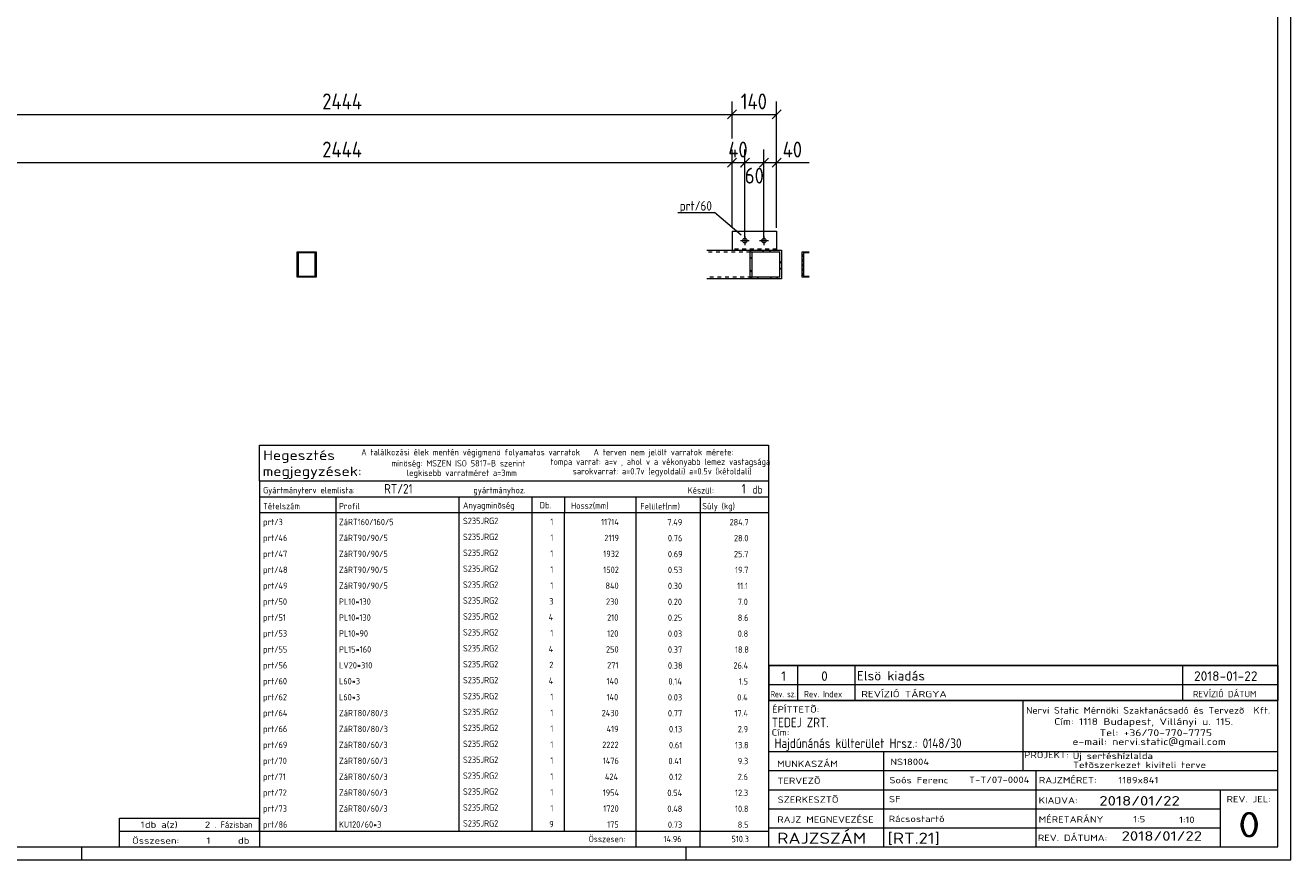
# Model space of a CAD drawing. Header units: millimetres. Extents: x 1 to 1188, y 1 to 840.
# Tile 5 of 7: x 790 to 1188, y 1 to 263. Entities that reach past the tile are written whole.
import ezdxf

# ---------------------------------------------------------------- set-up
doc = ezdxf.new("R2010")
doc.units = ezdxf.units.MM
doc.header["$LTSCALE"] = 0.6
doc.linetypes.add('XKITLINE00', pattern=[0])
doc.linetypes.add('XKITLINE02', pattern=[4, 2, -2])
for name, color, linetype, lineweight in [('Bolt', 7, 'Continuous', 0), ('DrawingSheet', 5, 'Continuous', 0), ('OtherObjectType', 1, 'Continuous', 0), ('Part', 2, 'Continuous', 0), ('PartMark', 3, 'Continuous', 0), ('Z-DIMENSIONS', 1, 'Continuous', 0)]:
    doc.layers.add(name, color=color, linetype=linetype, lineweight=lineweight)
doc.styles.add('ISOCPEUR', font='ISOCPEUR.TTF')

msp = doc.modelspace()

# ---------------------------------------------------------------- linework, layer by layer
at = {"layer": 'Bolt', "color": 3, "linetype": 'XKITLINE00', "lineweight": 0}
for p, q in [((1015.02, 195.54), (1017.82, 195.54)), ((1016.42, 196.94), (1016.42, 194.14)), ((1021.02, 195.54), (1023.82, 195.54)), ((1022.42, 196.94), (1022.42, 194.14))]:
    msp.add_line(p, q, dxfattribs=at)
for centre in [(1016.42, 195.54), (1022.42, 195.54)]:
    msp.add_circle(centre, 0.7, dxfattribs=at)
at = {"layer": 'DrawingSheet', "color": 2, "linetype": 'XKITLINE00', "lineweight": 0}
for p, q in [((1188, 1), (1188, 840)), ((808, 1), (808, 5)), ((998, 1), (998, 5)), ((1, 1), (1188, 1))]:
    msp.add_line(p, q, dxfattribs=at)
at = {"layer": 'DrawingSheet', "color": 3, "linetype": 'XKITLINE00', "lineweight": 0}
for p, q in [((1184, 5), (1184, 836)), ((5, 5), (1184, 5))]:
    msp.add_line(p, q, dxfattribs=at)
at = {"layer": 'OtherObjectType', "color": 7, "linetype": 'XKITLINE00', "lineweight": 0}
for p, q in [((863.84, 120.06), (863.84, 131.31)), ((863.84, 131.31), (1023.84, 131.31)), ((1023.84, 131.31), (1023.84, 120.06)), ((863.84, 120.06), (1023.84, 120.06)), ((863.84, 120.06), (1023.84, 120.06)), ((863.84, 120.06), (863.84, 115.06)), ((1023.84, 120.06), (1023.84, 115.06)), ((863.84, 115.06), (1023.84, 115.06)), ((863.84, 115.06), (863.84, 110.06)), ((887.84, 115.06), (887.84, 110.06)), ((926.61, 110.06), (926.61, 115.06)), ((949.5, 115.06), (949.5, 110.06)), ((959.7, 115.06), (959.7, 110.18)), ((982.15, 115.06), (982.15, 110.06)), ((1002.33, 115.06), (1002.33, 110.06)), ((1023.84, 115.06), (1023.84, 110.06)), ((863.84, 110.06), (1023.84, 110.06)), ((863.84, 110.06), (863.84, 105.06)), ((887.84, 110.06), (887.84, 105.06)), ((926.61, 105.06), (926.61, 110.06)), ((949.5, 110.06), (949.5, 105.06)), ((959.67, 110.05), (959.67, 105.05)), ((982.18, 110.06), (982.18, 105.06)), ((1002.33, 110.06), (1002.33, 105.06)), ((1023.84, 110.06), (1023.84, 105.06)), ((863.84, 105.05), (863.84, 100.05)), ((887.84, 105.05), (887.84, 100.05)), ((926.61, 100.05), (926.61, 105.05)), ((949.5, 105.05), (949.5, 100.05)), ((959.67, 105.05), (959.67, 100.05)), ((982.18, 105.05), (982.18, 100.05)), ((1002.33, 105.05), (1002.33, 100.05)), ((1023.84, 105.05), (1023.84, 100.05)), ((863.84, 100.05), (863.84, 95.05)), ((887.84, 100.05), (887.84, 95.05)), ((926.61, 95.05), (926.61, 100.05)), ((949.5, 100.05), (949.5, 95.05)), ((959.67, 100.05), (959.67, 95.05)), ((982.18, 100.05), (982.18, 95.05)), ((1002.33, 100.05), (1002.33, 95.05)), ((1023.84, 100.05), (1023.84, 95.05)), ((863.84, 95.05), (863.84, 90.05)), ((887.84, 95.05), (887.84, 90.05)), ((926.61, 90.05), (926.61, 95.05)), ((949.5, 95.05), (949.5, 90.05)), ((959.67, 95.05), (959.67, 90.05)), ((982.18, 95.05), (982.18, 90.05)), ((1002.33, 95.05), (1002.33, 90.05)), ((1023.84, 95.05), (1023.84, 90.05)), ((863.84, 90.05), (863.84, 85.05)), ((887.84, 90.05), (887.84, 85.05)), ((926.61, 85.05), (926.61, 90.05)), ((949.5, 90.05), (949.5, 85.05)), ((959.67, 90.04), (959.67, 85.04)), ((982.18, 90.05), (982.18, 85.05)), ((1002.33, 90.05), (1002.33, 85.05)), ((1023.84, 90.05), (1023.84, 85.05)), ((863.84, 85.04), (863.84, 80.04)), ((887.84, 85.04), (887.84, 80.04)), ((926.61, 80.04), (926.61, 85.04)), ((949.5, 85.04), (949.5, 80.04)), ((959.67, 85.04), (959.67, 80.04)), ((982.18, 85.04), (982.18, 80.04)), ((1002.33, 85.04), (1002.33, 80.04)), ((1023.84, 85.04), (1023.84, 80.04)), ((863.84, 80.04), (863.84, 75.04)), ((887.84, 80.04), (887.84, 75.04)), ((926.61, 75.04), (926.61, 80.04)), ((949.5, 80.04), (949.5, 75.04)), ((959.67, 80.04), (959.67, 75.04)), ((982.18, 80.04), (982.18, 75.04)), ((1002.33, 80.04), (1002.33, 75.04)), ((1023.84, 80.04), (1023.84, 75.04)), ((863.84, 75.04), (863.84, 70.04)), ((887.84, 75.04), (887.84, 70.04)), ((926.61, 70.04), (926.61, 75.04)), ((949.5, 75.04), (949.5, 70.04)), ((959.67, 75.03), (959.67, 70.03)), ((982.18, 75.04), (982.18, 70.04)), ((1002.33, 75.04), (1002.33, 70.04)), ((1023.84, 75.04), (1023.84, 70.04)), ((863.84, 70.03), (863.84, 65.03)), ((887.84, 70.03), (887.84, 65.03)), ((926.61, 65.03), (926.61, 70.03)), ((949.5, 70.03), (949.5, 65.03)), ((959.67, 70.03), (959.67, 65.03)), ((982.18, 70.03), (982.18, 65.03)), ((1002.33, 70.03), (1002.33, 65.03)), ((1023.84, 70.03), (1023.84, 65.03)), ((863.84, 65.03), (863.84, 60.03)), ((887.84, 65.03), (887.84, 60.03)), ((926.61, 60.03), (926.61, 65.03)), ((949.5, 65.03), (949.5, 60.03)), ((959.67, 65.03), (959.67, 60.03)), ((982.18, 65.03), (982.18, 60.03)), ((1002.33, 65.03), (1002.33, 60.03)), ((1023.84, 65.03), (1023.84, 60.03)), ((863.84, 60.03), (863.84, 55.03)), ((887.84, 60.03), (887.84, 55.03)), ((926.61, 55.03), (926.61, 60.03)), ((949.5, 60.03), (949.5, 55.03)), ((959.67, 60.03), (959.67, 55.03)), ((982.18, 60.03), (982.18, 55.03)), ((1002.33, 60.03), (1002.33, 55.03)), ((1023.84, 60.03), (1023.84, 55.03)), ((1024, 62.05), (1184, 62.05)), ((1024, 62.05), (1024, 56.05)), ((1033, 62.05), (1033, 56.05)), ((1051, 62.05), (1051, 56.05)), ((1154, 62.05), (1154, 56.05)), ((1184, 62.05), (1184, 56.05)), ((1024, 56.05), (1024, 51.05)), ((1024, 56.05), (1184, 56.05)), ((1033, 56.05), (1033, 51.05)), ((1051, 56.05), (1051, 51.05)), ((1154, 56.05), (1154, 51.05)), ((1184, 56.05), (1184, 51.05)), ((863.84, 55.03), (863.84, 50.03)), ((887.84, 55.03), (887.84, 50.03)), ((926.61, 50.03), (926.61, 55.03)), ((949.5, 55.03), (949.5, 50.03)), ((959.67, 55.02), (959.67, 50.02)), ((982.18, 55.03), (982.18, 50.03)), ((1002.33, 55.03), (1002.33, 50.03)), ((1023.84, 55.03), (1023.84, 50.03)), ((863.84, 50.02), (863.84, 45.02)), ((887.84, 50.02), (887.84, 45.02)), ((926.61, 45.02), (926.61, 50.02)), ((949.5, 50.02), (949.5, 45.02)), ((959.67, 50.02), (959.67, 45.02)), ((982.18, 50.02), (982.18, 45.02)), ((1002.33, 50.02), (1002.33, 45.02)), ((1023.84, 51.05), (1023.84, 6.75)), ((1023.84, 51.05), (1184, 51.05)), ((1023.84, 50.02), (1023.84, 45.02)), ((1184, 51.05), (1024, 51.05)), ((1103.84, 51), (1103.84, 35)), ((1183.98, 5), (1184, 51.05)), ((863.84, 45.02), (863.84, 40.02)), ((887.84, 45.02), (887.84, 40.02)), ((926.61, 40.02), (926.61, 45.02)), ((949.5, 45.02), (949.5, 40.02)), ((959.67, 45.02), (959.67, 40.02)), ((982.18, 45.02), (982.18, 40.02)), ((1002.33, 45.02), (1002.33, 40.02)), ((1023.84, 45.02), (1023.84, 40.02)), ((863.84, 40.02), (863.84, 35.02)), ((887.84, 40.02), (887.84, 35.02)), ((926.61, 35.02), (926.61, 40.02)), ((949.5, 40.02), (949.5, 35.02)), ((959.67, 40.01), (959.67, 35.01)), ((982.18, 40.02), (982.18, 35.02)), ((1002.33, 40.02), (1002.33, 35.02)), ((1023.84, 40.02), (1023.84, 35.02)), ((863.84, 35.01), (863.84, 30.01)), ((887.84, 35.01), (887.84, 30.01)), ((926.61, 30.01), (926.61, 35.01)), ((949.5, 35.01), (949.5, 30.01)), ((959.67, 35.01), (959.67, 30.01)), ((982.18, 35.01), (982.18, 30.01)), ((1002.33, 35.01), (1002.33, 30.01)), ((1023.84, 35.01), (1023.84, 30.01)), ((1023.98, 35), (1183.98, 35)), ((1059.98, 35), (1059.98, 5)), ((1103.84, 35), (1103.84, 29)), ((863.84, 30.01), (863.84, 25.01)), ((887.84, 30.01), (887.84, 25.01)), ((926.61, 25.01), (926.61, 30.01)), ((949.5, 30.01), (949.5, 25.01)), ((959.67, 30.01), (959.67, 25.01)), ((982.18, 30.01), (982.18, 25.01)), ((1002.33, 30.01), (1002.33, 25.01)), ((1023.84, 30.01), (1023.84, 25.01)), ((1023.98, 29), (1107.84, 29)), ((1107.84, 29), (1107.84, 5)), ((1107.84, 29), (1183.84, 29)), ((863.84, 25.01), (863.84, 20.01)), ((887.84, 25.01), (887.84, 20.01)), ((926.61, 20.01), (926.61, 25.01)), ((949.5, 25.01), (949.5, 20.01)), ((959.67, 25.01), (959.67, 20.01)), ((982.18, 25.01), (982.18, 20.01)), ((1002.33, 25.01), (1002.33, 20.01)), ((1023.84, 25.01), (1023.84, 20.01)), ((863.84, 20.01), (863.84, 15.01)), ((887.84, 20.01), (887.84, 15.01)), ((926.61, 15.01), (926.61, 20.01)), ((949.5, 20.01), (949.5, 15.01)), ((959.67, 20), (959.67, 15)), ((982.18, 20.01), (982.18, 15.01)), ((1002.33, 20.01), (1002.33, 15.01)), ((1023.84, 20.01), (1023.84, 15.01)), ((1023.98, 23), (1183.98, 23)), ((1165.84, 23), (1165.84, 5)), ((1023.98, 17), (1165.84, 17)), ((819.84, 10), (819.84, 14)), ((819.84, 14), (863.84, 14)), ((863.84, 15), (863.84, 10)), ((863.84, 10), (863.84, 14)), ((887.84, 15), (887.84, 10)), ((926.61, 10), (926.61, 15)), ((949.5, 15), (949.5, 10)), ((959.67, 15), (959.67, 10)), ((982.18, 15), (982.18, 10)), ((1002.33, 15), (1002.33, 10)), ((1023.84, 15), (1023.84, 10)), ((819.84, 10), (863.84, 10)), ((819.85, 5.02), (819.84, 9.99)), ((819.84, 9.98), (863.74, 9.98)), ((863.84, 10), (1023.84, 10)), ((863.84, 10), (863.84, 5)), ((982.19, 10), (982.19, 5)), ((1002.31, 10), (1002.31, 5)), ((1023.84, 10), (1023.84, 5)), ((1023.98, 11), (1165.98, 11)), ((819.89, 5.03), (863.79, 5.03)), ((863.84, 5), (1023.84, 5)), ((1023.98, 5), (1183.98, 5))]:
    msp.add_line(p, q, dxfattribs=at)
at = {"layer": 'OtherObjectType', "color": 1, "linetype": 'XKITLINE00', "lineweight": 0}
for p, q in [((1184, 62.05), (1024, 62.05)), ((1024, 56.05), (1184, 56.05))]:
    msp.add_line(p, q, dxfattribs=at)
at = {"layer": 'Part', "color": 2, "linetype": 'XKITLINE00', "lineweight": 0}
for p, q in [((1012.42, 198.54), (1012.42, 192.54)), ((1012.42, 198.54), (1026.42, 198.54)), ((1026.42, 198.54), (1026.42, 192.54)), ((875.68, 184.04), (875.68, 192.04)), ((875.68, 192.04), (881.68, 192.04)), ((881.38, 191.74), (875.98, 191.74)), ((875.98, 191.74), (875.98, 184.34)), ((881.38, 184.34), (881.38, 191.74)), ((881.68, 192.04), (881.68, 184.04)), ((1004.44, 192.54), (1012.42, 192.54)), ((1012.42, 192.54), (1014.45, 192.54)), ((1014.45, 192.54), (1027.99, 192.54)), ((1018.05, 183.54), (1018.05, 192.54)), ((1018.6, 192.04), (1027.44, 192.04)), ((1018.6, 192.04), (1018.6, 184.04)), ((1027.44, 184.04), (1027.44, 192.04)), ((1027.99, 192.54), (1027.99, 183.54)), ((1034.49, 184.04), (1034.49, 192.04)), ((1034.49, 192.04), (1036.66, 192.04)), ((1034.82, 191.74), (1034.82, 184.34)), ((1036.66, 191.74), (1034.82, 191.74)), ((881.68, 184.04), (875.68, 184.04)), ((875.98, 184.34), (881.38, 184.34)), ((1027.99, 183.54), (1004.44, 183.54)), ((1027.44, 184.04), (1018.6, 184.04)), ((1036.66, 184.04), (1034.49, 184.04)), ((1034.82, 184.34), (1036.66, 184.34))]:
    msp.add_line(p, q, dxfattribs=at)
at = {"layer": 'Part', "color": 11, "linetype": 'XKITLINE00', "lineweight": 0}
for p, q in [((877.34, 191.74), (877.64, 192.04)), ((878.69, 191.74), (878.99, 192.04)), ((881.38, 191.74), (881.68, 192.04)), ((881.68, 192.04), (881.68, 192.04)), ((1018.6, 191.83), (1018.05, 192.38)), ((1022.43, 192.04), (1021.93, 192.54)), ((1024.45, 192.04), (1023.95, 192.54)), ((1027.99, 192.54), (1027.99, 192.54)), ((1027.99, 192.54), (1027.99, 192.54)), ((1034.49, 191.94), (1034.59, 192.04)), ((1034.49, 190.96), (1034.82, 191.3)), ((1035.26, 191.74), (1035.56, 192.04)), ((1035.75, 191.74), (1036.05, 192.04)), ((875.68, 190.08), (875.98, 190.38)), ((875.68, 188.74), (875.98, 189.04)), ((881.38, 190.4), (881.68, 190.7)), ((881.38, 187.7), (881.68, 188)), ((1018.6, 189.81), (1018.05, 190.36)), ((1027.99, 188.5), (1027.44, 189.05)), ((1027.99, 186.48), (1027.44, 187.03)), ((1034.49, 190.48), (1034.82, 190.81)), ((1034.49, 189.5), (1034.82, 189.83)), ((1034.49, 189.01), (1034.82, 189.34)), ((1034.49, 188.03), (1034.82, 188.36)), ((1034.49, 187.54), (1034.82, 187.87)), ((875.68, 186.04), (875.98, 186.34)), ((875.68, 184.7), (875.98, 185)), ((877.72, 184.04), (878.02, 184.34)), ((879.07, 184.04), (879.37, 184.34)), ((881.38, 186.35), (881.68, 186.65)), ((1018.6, 185.77), (1018.05, 186.32)), ((1018.81, 183.54), (1018.05, 184.3)), ((1020.83, 183.54), (1020.33, 184.04)), ((1024.87, 183.54), (1024.37, 184.04)), ((1026.89, 183.54), (1026.39, 184.04)), ((1034.49, 186.56), (1034.82, 186.9)), ((1034.49, 186.08), (1034.82, 186.41)), ((1034.49, 185.1), (1034.82, 185.43)), ((1034.49, 184.61), (1034.82, 184.94)), ((1034.9, 184.04), (1035.2, 184.34)), ((1035.39, 184.04), (1035.69, 184.34)), ((1036.36, 184.04), (1036.66, 184.34)), ((1036.66, 184.34), (1036.66, 184.34))]:
    msp.add_line(p, q, dxfattribs=at)
at = {"layer": 'Part', "color": 7, "linetype": 'XKITLINE02', "lineweight": 0}
for p, q in [((1004.99, 192.04), (1018.6, 192.04)), ((1026.42, 192.84), (1012.42, 192.84)), ((1012.42, 192.54), (1014.45, 192.54)), ((1014.45, 192.54), (1026.42, 192.54)), ((1018.6, 184.04), (1004.99, 184.04))]:
    msp.add_line(p, q, dxfattribs=at)
at = {"layer": 'PartMark', "color": 7, "linetype": 'XKITLINE00', "lineweight": 0}
for p in [(995.33, 204.37), (1015.25, 197.31)]:
    msp.add_line(p, (1006.84, 204.37), dxfattribs=at)
at = {"layer": 'Z-DIMENSIONS', "color": 7, "linetype": 'XKITLINE00', "lineweight": 0}
for p, q in [((1012.42, 227.67), (1012.42, 239.29)), ((1012.42, 227.67), (1012.42, 239.29)), ((1026.42, 199.54), (1026.42, 239.29)), ((768.06, 235.19), (1012.42, 235.19)), ((1013.84, 236.61), (1011.01, 233.78)), ((1013.84, 236.61), (1011.01, 233.78)), ((1012.42, 235.19), (1026.42, 235.19)), ((1027.84, 236.61), (1025.01, 233.78)), ((1012.42, 199.54), (1012.42, 224.17)), ((1016.42, 219.47), (1016.42, 224.17)), ((1022.42, 219.47), (1022.42, 224.17)), ((1022.42, 196.54), (1022.42, 224.07)), ((1026.42, 199.54), (1026.42, 224.17)), ((768.06, 220.07), (1012.42, 220.07)), ((1013.84, 221.48), (1011.01, 218.66)), ((1013.02, 220.67), (1011.01, 218.66)), ((1012.42, 199.54), (1012.42, 220.67)), ((1012.42, 199.54), (1012.42, 220.67)), ((1012.42, 199.54), (1012.42, 220.67)), ((1012.42, 220.07), (1016.42, 220.07)), ((1017.02, 220.67), (1015.01, 218.66)), ((1015.41, 219.06), (1015.01, 218.66)), ((1017.84, 221.48), (1015.82, 219.47)), ((1016.42, 196.54), (1016.42, 220.67)), ((1016.42, 220.07), (1022.42, 220.07)), ((1023.84, 221.48), (1021.01, 218.66)), ((1023.84, 221.48), (1021.82, 219.47)), ((1022.42, 220.07), (1026.42, 220.07)), ((1027.84, 221.48), (1025.01, 218.66)), ((1026.42, 220.07), (1036.62, 220.07)), ((1026.42, 220.07), (1036.62, 220.07)), ((1016.42, 196.54), (1016.42, 212.47)), ((1022.42, 196.54), (1022.42, 212.47))]:
    msp.add_line(p, q, dxfattribs=at)
at = {"layer": 'Z-DIMENSIONS', "color": 3}
for p in [(1012.42, 235.19), (1012.42, 235.19), (1026.42, 235.19), (1012.42, 220.07), (1012.42, 220.07), (1016.42, 220.07), (1016.42, 220.07), (1022.42, 220.07), (1022.42, 220.07), (1026.42, 220.07)]:
    msp.add_point(p, dxfattribs=at)

# ---------------------------------------------------------------- texts
at = {"layer": 'OtherObjectType', "color": 7, "style": 'ISOCPEUR'}
for s, height, width, p in [('Hegesztés', 3, 1.19, (864.99, 126.62)), ('A találkozási élek mentén végigmenö folyamatos varratok', 2, 0.85, (895.84, 128.06)), ('tompa varrat: a=v , ahol v a vékonyabb lemez vastagsága', 2, 0.85, (955.34, 125.06)), ('A terven nem jelölt varratok mérete:', 2, 0.85, (968.86, 128.06)), ('megjegyzések:', 3, 1.19, (864.84, 121.56)), ('minöség: MSZEN ISO 5817-B szerint', 2, 0.85, (905.34, 124.56)), ('legkisebb varratméret a=3mm', 2, 0.85, (910.16, 121.56)), ('sarokvarrat: a=0.7v (egyoldali) a=0.5v (kétoldali)', 2, 0.85, (962.34, 122.06)), ('Gyártmányterv elemlista:                               gyártmányhoz.', 2, 0.85, (864.99, 116.12)), ('Készül:', 2, 0.85, (998.47, 116.06)), ('db', 2.5, 0.85, (1018.84, 116.06)), ('Tételszám', 2, 0.85, (864.99, 111.12)), ('Profil', 2, 0.85, (888.84, 111.12)), ('Anyagminõség', 2, 0.85, (927.83, 111.34)), ('Db.', 2, 0.85, (951.96, 111.4)), ('Hossz(mm)', 2, 0.85, (961.78, 111.26)), ('Felület(nm)', 2, 0.85, (983.56, 111.06)), ('Súly (kg)', 2, 0.85, (1003.05, 111.12)), ('1', 3, 1.017001, (1027.82, 57.2)), ('0', 3, 1.017001, (1040.4, 57.2)), ('Elsö kiadás', 3, 1.017001, (1051.63, 57.31)), ('2018-01-22', 3, 1.017001, (1157.62, 57.2)), ('Rev. sz.', 2, 0.68, (1024.54, 52.05)), ('Rev. Index', 2, 0.85, (1035, 52.05)), ('REVÍZIÓ TÁRGYA', 2, 1.275, (1053, 52.05)), ('REVÍZIÓ DÁTUM', 2, 1.02, (1157.28, 52.05)), ('ÉPÍTTETÕ:', 2, 1.211571, (1024.96, 47.22)), ('Nervi Static Mérnöki\xa0Szaktanácsadó\xa0és\xa0Tervezõ  Kft.', 2.1176, 1.08375, (1104.84, 46.88)), ('TEDEJ ZRT.', 3, 0.85, (1024.87, 42.62)), ('Cím:\xa01118 Budapest, Villányi u. 115.', 2.1176, 1.250101, (1113.68, 43.35)), ('Cím:', 2, 1.211571, (1024.84, 40)), ('Tel:\xa0+36/70-770-7775', 2.1176, 1.250101, (1127.91, 39.82)), ('Hajdúnánás külterület Hrsz.: 0148/30', 3, 0.85, (1025.73, 36.1)), ('e-mail:\xa0nervi.static@gmail.com', 2.1176, 1.250101, (1119.38, 37)), ('MUNKASZÁM', 2, 1.211571, (1026.55, 30.12)), ('NS18004', 2, 1.211571, (1062.17, 30.76)), ('PROJEKT:', 2, 1.211571, (1104.18, 32.9)), ('Tetõszerkezet kiviteli terve', 2, 1.211571, (1119.54, 29.78)), ('Új sertéshízlalda', 2, 1.211571, (1119.47, 32.6)), ('TERVEZÕ', 2, 1.211571, (1026.63, 24.79)), ('Soós Ferenc', 2, 1.211571, (1061.84, 25)), ('T-T/07-0004', 2, 1.211571, (1086.86, 25.11)), ('RAJZMÉRET:', 2, 1.211571, (1108.84, 25)), ('1189x841', 2, 1.211571, (1133.84, 25)), ('SZERKESZTÕ', 2, 1.211571, (1026.72, 18.87)), ('SF', 2, 1.211571, (1061.72, 19.04)), ('KIADVA:', 2, 1.211571, (1108.78, 18.64)), ('2018/01/22', 3, 1.275, (1127.84, 18)), ('REV. JEL:', 2, 1.211571, (1167.84, 19)), ('0', 8, 1.275, (1171.45, 8)), ('1', 2, 1.211571, (826.48, 11)), ('db a(z)', 2, 1.211571, (827.84, 11)), ('2', 2, 1.211571, (846.7, 11)), ('. Fázisban', 2, 0.935, (849.84, 11)), ('RAJZ MEGNEVEZÉSE', 2, 1.211571, (1026.62, 12.62)), ('Rácsostartó', 2, 1.211571, (1061.65, 12.82)), ('MÉRETARÁNY', 2, 1.211571, (1108.78, 12.65)), ('1:5', 2, 1.211571, (1138.51, 12.72)), ('1:10', 2, 1.211571, (1152.92, 12.55)), ('Összesen:            db', 2, 1.211571, (823.84, 6)), ('1', 2, 1.211571, (847.19, 6)), ('Összesen:', 2, 0.85, (967.33, 6.5)), ('RAJZSZÁM', 3.5, 1.211571, (1026.62, 6)), ('[RT.21]', 3.5, 1.211571, (1061.3, 5.99)), ('REV. DÁTUMA:', 2, 1.211571, (1108.53, 6.85)), ('2018/01/22', 3, 1.275, (1134.83, 6.95))]:
    msp.add_text(s, height=height, dxfattribs=dict(at, width=width)).set_placement(p)
at = {"layer": 'OtherObjectType', "color": 5, "style": 'ISOCPEUR', "width": 0.85}
for s, height, p in [('RT/21', 3, (903.03, 116.06)), ('1', 3, (1015.41, 116.06)), ('prt/3', 2, (864.99, 106.12)), ('ZáRT160/160/5', 2, (888.84, 106.12)), ('S235JRG2', 2, (927.83, 106.46)), ('1', 2, (955.28, 106.22)), ('11714', 2, (971.23, 106.12)), ('7.49', 2, (992.06, 106.05)), ('284.7', 2, (1011.61, 106.05)), ('ZáRT90/90/5', 2, (888.84, 101.11)), ('S235JRG2', 2, (927.83, 101.45)), ('prt/46', 2, (864.99, 101.11)), ('1', 2, (955.28, 101.22)), ('2119', 2, (972.27, 101.11)), ('0.76', 2, (992.23, 101.05)), ('28.0', 2, (1012.99, 101.05)), ('prt/47', 2, (864.99, 96.11)), ('ZáRT90/90/5', 2, (888.84, 96.11)), ('S235JRG2', 2, (927.83, 96.45)), ('1', 2, (955.28, 96.22)), ('1932', 2, (971.92, 96.11)), ('0.69', 2, (992.23, 96.05)), ('25.7', 2, (1012.99, 96.05)), ('prt/48', 2, (864.99, 91.11)), ('ZáRT90/90/5', 2, (888.84, 91.11)), ('S235JRG2', 2, (927.83, 91.45)), ('1', 2, (955.28, 91.22)), ('1502', 2, (971.92, 91.11)), ('0.53', 2, (992.23, 91.05)), ('19.7', 2, (1013.33, 91.05)), ('prt/49', 2, (864.99, 86.11)), ('ZáRT90/90/5', 2, (888.84, 86.11)), ('S235JRG2', 2, (927.83, 86.44)), ('1', 2, (955.28, 86.21)), ('840', 2, (972.61, 86.11)), ('0.30', 2, (992.23, 86.04)), ('11.1', 2, (1014.02, 86.04)), ('prt/50', 2, (864.99, 81.1)), ('PL10*130', 2, (888.84, 81.1)), ('S235JRG2', 2, (927.83, 81.44)), ('3', 2, (954.94, 81.21)), ('230', 2, (972.78, 81.1)), ('0.20', 2, (992.23, 81.04)), ('7.0', 2, (1014.19, 81.04)), ('prt/51', 2, (864.99, 76.1)), ('PL10*130', 2, (888.84, 76.1)), ('S235JRG2', 2, (927.83, 76.44)), ('4', 2, (954.76, 76.21)), ('210', 2, (973.13, 76.1)), ('0.25', 2, (992.23, 76.04)), ('8.6', 2, (1014.19, 76.04)), ('prt/53', 2, (864.99, 71.1)), ('PL10*90', 2, (888.84, 71.1)), ('S235JRG2', 2, (927.83, 71.44)), ('1', 2, (955.28, 71.2)), ('120', 2, (973.13, 71.1)), ('0.03', 2, (992.23, 71.03)), ('0.8', 2, (1014.19, 71.03)), ('prt/55', 2, (864.99, 66.09)), ('PL15*160', 2, (888.84, 66.09)), ('S235JRG2', 2, (927.83, 66.43)), ('4', 2, (954.76, 66.2)), ('250', 2, (972.78, 66.09)), ('0.37', 2, (992.23, 66.03)), ('18.8', 2, (1013.33, 66.03)), ('prt/56', 2, (864.99, 61.09)), ('LV20*310', 2, (888.84, 61.09)), ('S235JRG2', 2, (927.83, 61.43)), ('2', 2, (954.94, 61.2)), ('271', 2, (973.13, 61.09)), ('0.38', 2, (992.23, 61.03)), ('26.4', 2, (1012.82, 61.03)), ('prt/60', 2, (864.99, 56.09)), ('L60*3', 2, (888.84, 56.09)), ('S235JRG2', 2, (927.83, 56.43)), ('4', 2, (954.76, 56.2)), ('140', 2, (972.95, 56.09)), ('0.14', 2, (992.4, 56.03)), ('1.5', 2, (1014.54, 56.03)), ('prt/62', 2, (864.99, 51.09)), ('L60*3', 2, (888.84, 51.09)), ('S235JRG2', 2, (927.83, 51.42)), ('1', 2, (955.28, 51.19)), ('140', 2, (972.95, 51.09)), ('0.03', 2, (992.23, 51.02)), ('0.4', 2, (1014.02, 51.02)), ('prt/64', 2, (864.99, 46.08)), ('ZáRT80/80/3', 2, (888.84, 46.08)), ('S235JRG2', 2, (927.83, 46.42)), ('1', 2, (955.28, 46.19)), ('2430', 2, (971.41, 46.08)), ('0.77', 2, (992.23, 46.02)), ('17.4', 2, (1013.16, 46.02)), ('prt/66', 2, (864.99, 41.08)), ('ZáRT80/80/3', 2, (888.84, 41.08)), ('S235JRG2', 2, (927.83, 41.42)), ('1', 2, (955.28, 41.19)), ('419', 2, (972.95, 41.08)), ('0.13', 2, (992.58, 41.02)), ('2.9', 2, (1014.19, 41.02)), ('prt/69', 2, (864.99, 36.08)), ('ZáRT80/60/3', 2, (888.84, 36.08)), ('S235JRG2', 2, (927.83, 36.42)), ('1', 2, (955.28, 36.18)), ('2222', 2, (971.58, 36.08)), ('0.61', 2, (992.58, 36.01)), ('13.8', 2, (1013.33, 36.01)), ('prt/70', 2, (864.99, 31.07)), ('ZáRT80/60/3', 2, (888.84, 31.07)), ('S235JRG2', 2, (927.83, 31.41)), ('1', 2, (955.28, 31.18)), ('1476', 2, (971.75, 31.07)), ('0.41', 2, (992.4, 31.01)), ('9.3', 2, (1014.19, 31.01)), ('prt/71', 2, (864.99, 26.07)), ('ZáRT80/60/3', 2, (888.84, 26.07)), ('S235JRG2', 2, (927.83, 26.41)), ('1', 2, (955.28, 26.18)), ('424', 2, (972.44, 26.07)), ('0.12', 2, (992.58, 26.01)), ('2.6', 2, (1014.19, 26.01)), ('prt/72', 2, (864.99, 21.07)), ('ZáRT80/60/3', 2, (888.84, 21.07)), ('S235JRG2', 2, (927.83, 21.41)), ('1', 2, (955.28, 21.18)), ('1954', 2, (971.75, 21.07)), ('0.54', 2, (992.06, 21.01)), ('12.3', 2, (1013.33, 21.01)), ('prt/73', 2, (864.99, 16.07)), ('ZáRT80/60/3', 2, (888.84, 16.07)), ('S235JRG2', 2, (927.83, 16.4)), ('1', 2, (955.28, 16.17)), ('1720', 2, (971.92, 16.07)), ('0.48', 2, (992.06, 16)), ('10.8', 2, (1013.33, 16)), ('prt/86', 2, (864.99, 11.06)), ('KU120/60*3', 2, (888.84, 11.06)), ('S235JRG2', 2, (927.83, 11.4)), ('9', 2, (954.94, 11.17)), ('175', 2, (973.13, 11.06)), ('0.73', 2, (992.23, 11)), ('8.5', 2, (1014.19, 11)), ('14.96', 2, (990.86, 6.5)), ('510.3', 2, (1012.2, 6.5))]:
    msp.add_text(s, height=height, dxfattribs=at).set_placement(p)
at = {"layer": 'PartMark', "color": 3, "style": 'ISOCPEUR', "width": 0.85}
msp.add_text('prt/60', height=3, dxfattribs=at).set_placement((995.93, 204.97))
at = {"layer": 'Z-DIMENSIONS', "color": 3, "style": 'ISOCPEUR', "width": 0.85}
for s, p in [('2444', (883.58, 236.79)), ('140', (1015.13, 236.79)), ('2444', (883.58, 221.67)), ('40', (1011.2, 221.67)), ('40', (1028.3, 221.67)), ('60', (1016.41, 213.47))]:
    msp.add_text(s, height=5, dxfattribs=at).set_placement(p)

doc.saveas('drawing.dxf')
